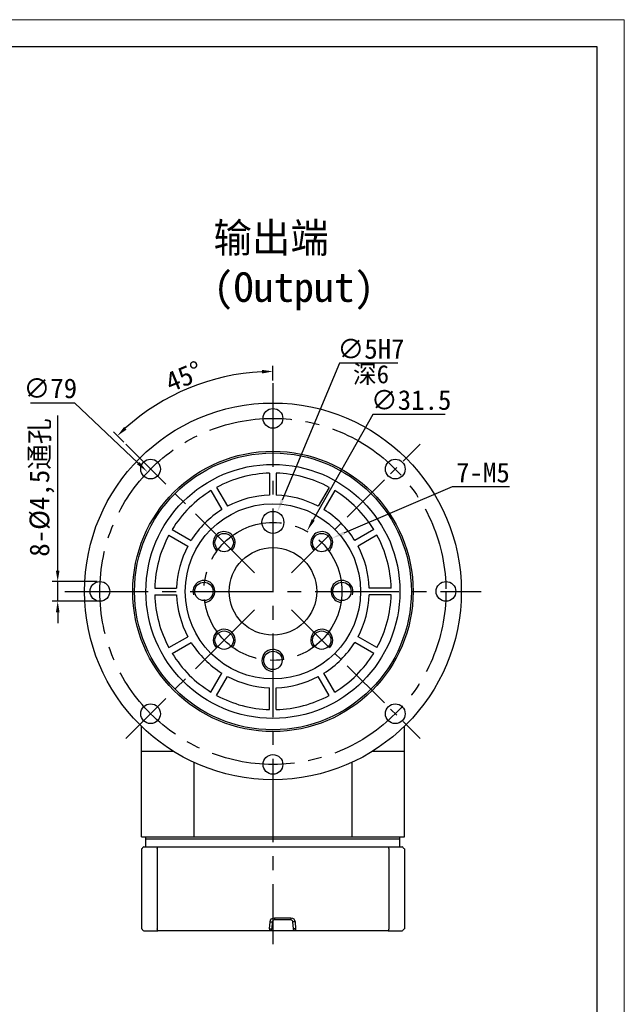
# Model space of a CAD drawing. Header units: millimetres. Extents: x 1376 to 1898, y 996 to 1363.
# Tile 13 of 13: x 1760 to 1898, y 1138 to 1363. Entities that reach past the tile are written whole.
import ezdxf

# ---------------------------------------------------------------- set-up
doc = ezdxf.new("R2010")
doc.units = ezdxf.units.MM
doc.header["$PDSIZE"] = -5
doc.linetypes.add('CENTER2', pattern=[28.575, 19.05, -3.175, 3.175, -3.175])
doc.linetypes.add('点画线', pattern=[18, 12, -2, 2, -2])
doc.layers.get('0').update_dxf_attribs({"lineweight": 18})
doc.layers.get('Defpoints').update_dxf_attribs({"lineweight": 18})
doc.layers.add('3中心线层', color=1, linetype='CENTER2')
for name, color, linetype, lineweight in [('7中心线层', 7, '点画线', 18), ('图框_外框线', 7, 'Continuous', 18), ('尺寸线', 7, 'Continuous', 18), ('尺寸线层', 3, 'Continuous', 18), ('标注线', 7, 'Continuous', 20), ('粗实线', 7, 'Continuous', 50)]:
    doc.layers.add(name, color=color, linetype=linetype, lineweight=lineweight)
doc.styles.add('工程字', font='txt')
doc.dimstyles.new('DIMSTYLE_17', dxfattribs={"dimtxt": 8, "dimasz": 12, "dimexe": 0.18, "dimexo": 0.0625, "dimgap": 0.09, "dimtad": 1, "dimtih": 1, "dimtoh": 1, "dimdec": 3, "dimdsep": 46, "dimtxsty": 'Standard', "dimblk": '_CAXARROW', "dimcen": 0.09, "dimdle": 24, "dimadec": 0, "dimazin": 0, "dimtfac": 0.7, "dimtdec": 3, "dimtofl": 0, "dimtmove": 0, "dimatfit": 3, "dimfxl": 1, "dimtolj": 1, "dimarcsym": 0})
doc.dimstyles.new('副本 ISO-25', dxfattribs={"dimtxt": 4.5, "dimasz": 2.5, "dimexe": 1.25, "dimexo": 0.625, "dimtad": 1, "dimtxsty": '工程字', "dimcen": 2.5, "dimdle": 5, "dimadec": 0, "dimazin": 0, "dimtfac": 1, "dimtmove": 0, "dimatfit": 3, "dimfxl": 1, "dimtolj": 1, "dimarcsym": 0})

# ---------------------------------------------------------------- blocks, each defined once
blk = doc.blocks.new('_CAXARROW')
blk.add_hatch(color=0).paths.add_polyline_path([(0, 0), (-1, 0.125), (-1, -0.125)], flags=0)
blk = doc.blocks.new('*D90')
at = {"layer": 'Defpoints', "color": 0}
for p in [(1819.02, 1250.62), (1817.08, 1246.01)]:
    blk.add_point(p, dxfattribs=at)
at = {"layer": '尺寸线层', "color": 0, "linetype": 'Continuous', "lineweight": -2}
for p, q in [((1833.28, 1284.64), (1820.18, 1253.38)), ((1846.58, 1284.64), (1833.28, 1284.64)), ((1817.96, 1248.31), (1818.14, 1248.31)), ((1818.05, 1248.22), (1818.05, 1248.4))]:
    blk.add_line(p, q, dxfattribs=at)
at = {"layer": '尺寸线层', "color": 0, "lineweight": -2, "xscale": 3, "yscale": 3, "zscale": 3, "rotation": 247.2488967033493}
blk.add_blockref('_CAXARROW', (1819.02, 1250.62), dxfattribs=at)
at = {"layer": '尺寸线层', "color": 0, "insert": (1840.43, 1287.89), "char_height": 4.5, "attachment_point": 5, "style": '工程字'}
blk.add_mtext('\\A1;∅5H7', dxfattribs=at)
blk = doc.blocks.new('*D91')
at = {"layer": 'Defpoints', "color": 0}
for p in [(1825.79, 1246.28), (1810.31, 1218.85)]:
    blk.add_point(p, dxfattribs=at)
at = {"layer": '尺寸线层', "color": 0, "linetype": 'Continuous', "lineweight": -2}
for p, q in [((1840.85, 1272.97), (1827.27, 1248.89)), ((1857.34, 1272.97), (1840.85, 1272.97)), ((1817.96, 1232.56), (1818.14, 1232.56)), ((1818.05, 1232.47), (1818.05, 1232.65))]:
    blk.add_line(p, q, dxfattribs=at)
at = {"layer": '尺寸线层', "color": 0, "lineweight": -2, "xscale": 3, "yscale": 3, "zscale": 3, "rotation": 240.5594715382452}
blk.add_blockref('_CAXARROW', (1825.79, 1246.28), dxfattribs=at)
at = {"layer": '尺寸线层', "color": 0, "insert": (1849.6, 1276.22), "char_height": 4.5, "attachment_point": 5, "style": '工程字'}
blk.add_mtext('\\A1;∅31.5', dxfattribs=at)
blk = doc.blocks.new('*D92')
at = {"layer": 'Defpoints', "color": 0}
for p in [(1831.49, 1244.68), (1826.89, 1242.72)]:
    blk.add_point(p, dxfattribs=at)
at = {"layer": '尺寸线层', "color": 0, "linetype": 'Continuous', "lineweight": -2}
for p, q in [((1858.95, 1256.42), (1834.25, 1245.86)), ((1872.02, 1256.42), (1858.95, 1256.42)), ((1829.1, 1243.7), (1829.28, 1243.7)), ((1829.19, 1243.61), (1829.19, 1243.79))]:
    blk.add_line(p, q, dxfattribs=at)
at = {"layer": '尺寸线层', "color": 0, "lineweight": -2, "xscale": 3, "yscale": 3, "zscale": 3, "rotation": 203.1429415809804}
blk.add_blockref('_CAXARROW', (1831.49, 1244.68), dxfattribs=at)
at = {"layer": '尺寸线层', "color": 0, "insert": (1865.99, 1259.67), "char_height": 4.5, "attachment_point": 5, "style": '工程字'}
blk.add_mtext('\\A1;7-M5', dxfattribs=at)
blk = doc.blocks.new('*D93')
at = {"layer": 'Defpoints', "color": 0}
for p in [(1805.05, 1281.07), (1818.05, 1280.06), (1784.46, 1266.15), (1813.81, 1236.81), (1818.05, 1152.06)]:
    blk.add_point(p, dxfattribs=at)
at = {"layer": '尺寸线层', "color": 0, "lineweight": -2}
for p, q in [((1818.05, 1280.69), (1818.05, 1284.03)), ((1784.02, 1266.59), (1781.66, 1268.95))]:
    blk.add_line(p, q, dxfattribs=at)
blk.add_arc((1818.05, 1232.56), 50.22, 92.8527, 132.1473, dxfattribs=at)
at = {"layer": '尺寸线层', "color": 0}
for points in [[(1815.56, 1282.3), (1815.54, 1283.13), (1818.05, 1282.78)], [(1784.07, 1270.1), (1784.64, 1269.49), (1782.54, 1268.07)]]:
    blk.add_solid(points, dxfattribs=at)
at = {"layer": '尺寸线层', "color": 0, "insert": (1797.73, 1281.61), "char_height": 4.5, "attachment_point": 5, "rotation": 22.5, "style": '工程字'}
blk.add_mtext('\\A1;45%%d', dxfattribs=at)
blk = doc.blocks.new('*D94')
at = {"layer": 'Defpoints', "color": 0}
for p in [(1768.92, 1234.81), (1778.55, 1234.81), (1778.55, 1230.31)]:
    blk.add_point(p, dxfattribs=at)
at = {"layer": '尺寸线层', "color": 0, "lineweight": -2}
for p, q in [((1768.92, 1237.31), (1768.92, 1272.69)), ((1777.93, 1234.81), (1767.67, 1234.81)), ((1768.92, 1230.31), (1768.92, 1234.81)), ((1777.93, 1230.31), (1767.67, 1230.31)), ((1768.92, 1227.81), (1768.92, 1225.31))]:
    blk.add_line(p, q, dxfattribs=at)
at = {"layer": '尺寸线层', "color": 0}
for points in [[(1768.51, 1237.31), (1769.34, 1237.31), (1768.92, 1234.81)], [(1769.34, 1227.81), (1768.51, 1227.81), (1768.92, 1230.31)]]:
    blk.add_solid(points, dxfattribs=at)
at = {"layer": '尺寸线层', "color": 0, "insert": (1765.33, 1256.25), "char_height": 4.5, "attachment_point": 5, "rotation": 90, "style": '工程字'}
blk.add_mtext('\\A1;8-%%C4,5通孔', dxfattribs=at)
blk = doc.blocks.new('*D95')
at = {"layer": 'Defpoints', "color": 0}
for p in [(1789.44, 1259.8), (1846.66, 1205.33)]:
    blk.add_point(p, dxfattribs=at)
at = {"layer": '尺寸线层', "color": 0, "linetype": 'Continuous', "lineweight": -2}
for p, q in [((1762.69, 1275.64), (1772.79, 1275.64)), ((1772.79, 1275.64), (1787.27, 1261.86)), ((1817.96, 1232.56), (1818.14, 1232.56)), ((1818.05, 1232.47), (1818.05, 1232.65))]:
    blk.add_line(p, q, dxfattribs=at)
at = {"layer": '尺寸线层', "color": 0, "lineweight": -2, "xscale": 3, "yscale": 3, "zscale": 3, "rotation": 316.4152983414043}
blk.add_blockref('_CAXARROW', (1789.44, 1259.8), dxfattribs=at)
at = {"layer": '尺寸线层', "color": 0, "insert": (1767.24, 1278.89), "char_height": 4.5, "attachment_point": 5, "style": '工程字'}
blk.add_mtext('\\A1;∅79', dxfattribs=at)

msp = doc.modelspace()

# ---------------------------------------------------------------- linework, layer by layer
at = {"layer": '3中心线层'}
for p, q in [((1818.0508, 1280.0627), (1818.0508, 1152.0627)), ((1813.8081, 1236.8053), (1784.4632, 1266.1503)), ((1770.5508, 1232.5627), (1865.5508, 1232.5627)), ((1813.8081, 1228.32), (1784.4632, 1198.9751))]:
    msp.add_line(p, q, dxfattribs=at)
for radius in [39.5, 15.75]:
    msp.add_circle((1818.0508, 1232.5627), radius, dxfattribs=at)
at = {"layer": '7中心线层'}
for p, q in [((1822.2934, 1236.8053), (1851.6383, 1266.1503)), ((1822.2934, 1228.32), (1851.6383, 1198.9751))]:
    msp.add_line(p, q, dxfattribs=at)
at = {"layer": '图框_外框线', "color": 3}
msp.add_lwpolyline([(1379.0763, 995.9369), (1898.2521, 995.9369), (1898.2521, 1363.0683), (1379.0763, 1363.0683)], close=True, dxfattribs=at)
at = {"layer": '图框_外框线', "color": 3, "lineweight": 25}
msp.add_lwpolyline([(1409.9797, 1002.1175), (1892.0714, 1002.1175), (1892.0714, 1356.8876), (1409.9797, 1356.8876)], close=True, dxfattribs=at)
at = {"layer": '标注线', "color": 0, "lineweight": -3}
for p, q in [((1817.3008, 1259.5523), (1817.3008, 1254.5499)), ((1818.8008, 1259.5523), (1818.8008, 1254.5499)), ((1803.9064, 1255.5613), (1806.4076, 1251.2292)), ((1805.2055, 1256.3113), (1807.7067, 1251.9792)), ((1830.896, 1256.3113), (1828.3948, 1251.9792)), ((1832.1951, 1255.5613), (1829.6939, 1251.2292)), ((1794.3021, 1245.408), (1798.6343, 1242.9068)), ((1795.0521, 1246.707), (1799.3843, 1244.2058)), ((1841.0494, 1246.707), (1836.7172, 1244.2058)), ((1841.7994, 1245.408), (1837.4672, 1242.9068)), ((1791.0612, 1233.3127), (1796.0635, 1233.3127)), ((1791.0612, 1231.8127), (1796.0635, 1231.8127)), ((1845.0403, 1233.3127), (1840.038, 1233.3127)), ((1845.0403, 1231.8127), (1840.038, 1231.8127)), ((1794.3021, 1219.7174), (1798.6343, 1222.2186)), ((1795.0521, 1218.4184), (1799.3843, 1220.9196)), ((1841.0494, 1218.4184), (1836.7172, 1220.9196)), ((1841.7994, 1219.7174), (1837.4672, 1222.2186)), ((1803.9064, 1209.564), (1806.4076, 1213.8962)), ((1832.1951, 1209.564), (1829.6939, 1213.8962)), ((1805.2055, 1208.814), (1807.7067, 1213.1462)), ((1830.896, 1208.814), (1828.3948, 1213.1462)), ((1817.3008, 1205.5731), (1817.3008, 1210.5755)), ((1818.8008, 1205.5731), (1818.8008, 1210.5755)), ((1800.023, 1193.5242), (1800.023, 1176.5627)), ((1836.0785, 1193.5242), (1836.0785, 1176.5627)), ((1791.5932, 1173.7627), (1791.5932, 1155.5627)), ((1844.5083, 1173.7627), (1844.5083, 1155.5627)), ((1818.391, 1158.0627), (1818.391, 1157.5627)), ((1818.391, 1158.0627), (1822.1089, 1158.0627)), ((1822.1089, 1157.5627), (1818.391, 1157.5627)), ((1822.1089, 1158.0627), (1822.1089, 1157.5627)), ((1817.2837, 1155.5627), (1817.3935, 1157.1324)), ((1817.2837, 1155.5627), (1817.7825, 1155.5278)), ((1817.2837, 1155.5627), (1817.2837, 1155.0627)), ((1817.3935, 1157.1324), (1817.8923, 1157.0976)), ((1817.8923, 1157.0976), (1817.7825, 1155.5278)), ((1823.1065, 1157.1324), (1822.6077, 1157.0976)), ((1822.7174, 1155.5278), (1822.6077, 1157.0976)), ((1823.2162, 1155.5627), (1822.7174, 1155.5278)), ((1823.1065, 1157.1324), (1823.2162, 1155.5627)), ((1823.2162, 1155.5627), (1823.2162, 1155.0627))]:
    msp.add_line(p, q, dxfattribs=at)
for centre, radius, start, end in [((1818.0508, 1232.5627), 27, 91.591754, 118.408246), ((1818.0508, 1232.5627), 27, 61.591754, 88.408246), ((1818.0508, 1232.5627), 27, 121.591754, 148.408246), ((1818.0508, 1232.5627), 22, 91.953644, 118.046356), ((1818.0508, 1232.5627), 22, 61.953644, 88.046356), ((1818.0508, 1232.5627), 27, 31.591754, 58.408246), ((1818.0508, 1232.5627), 22, 121.953644, 148.046356), ((1818.0508, 1232.5627), 22, 31.953644, 58.046356), ((1818.0508, 1232.5627), 27, 151.591754, 178.408246), ((1806.9138, 1243.6996), 2.5, 315, 229.552071), ((1829.1877, 1243.6996), 2.5, 310.447929, 225), ((1818.0508, 1232.5627), 27, 1.591754, 28.408246), ((1818.0508, 1232.5627), 22, 151.953644, 178.046356), ((1818.0508, 1232.5627), 22, 1.953644, 28.046356), ((1802.3008, 1232.5627), 2.5, 274.552071, 197.457603), ((1833.8008, 1232.5627), 2.5, 342.542397, 265.447929), ((1818.0508, 1232.5627), 27, 181.591754, 208.408246), ((1818.0508, 1232.5627), 22, 181.953644, 208.046356), ((1818.0508, 1232.5627), 22, 331.953644, 358.046356), ((1818.0508, 1232.5627), 27, 331.591754, 358.408246), ((1806.9138, 1221.4257), 2.5, 319.552071, 225), ((1829.1877, 1221.4257), 2.5, 315, 220.447929), ((1818.0508, 1232.5627), 22, 211.953644, 238.046356), ((1818.0508, 1232.5627), 22, 301.953644, 328.046356), ((1818.0508, 1232.5627), 27, 211.591754, 238.408246), ((1818.0508, 1216.8127), 2.5, 4.552071, 270), ((1818.0508, 1232.5627), 27, 301.591754, 328.408246), ((1818.0508, 1232.5627), 22, 241.953644, 268.046356), ((1818.0508, 1232.5627), 22, 271.953644, 298.046356), ((1818.0508, 1232.5627), 27, 241.591754, 268.408246), ((1818.0508, 1232.5627), 27, 271.591754, 298.408246), ((1818.391, 1157.0627), 0.5, 90, 176), ((1822.1089, 1157.0627), 0.5, 4, 90)]:
    msp.add_arc(centre, radius, start, end, dxfattribs=at)
at = {"layer": '标注线', "color": 0, "lineweight": -3, "extrusion": (0, 0, -1)}
for centre, radius, start, end in [((-1818.391, 1157.0627), 1, 4, 90), ((-1822.1089, 1157.0627), 1, 90, 176), ((-1817.2837, 1155.5627), 0.5, 184, 270), ((-1823.2162, 1155.5627), 0.5, 270, 356)]:
    msp.add_arc(centre, radius, start, end, dxfattribs=at)
at = {"layer": '标注线', "color": 0, "lineweight": -3}
for points in [[(1791.5932, 1173.7627), (1791.6563, 1173.9294), (1791.7195, 1174.0961), (1791.7829, 1174.2627)], [(1844.3186, 1174.2627), (1844.382, 1174.0961), (1844.4453, 1173.9294), (1844.5083, 1173.7627)], [(1791.7829, 1155.0627), (1791.7195, 1155.2293), (1791.6563, 1155.396), (1791.5932, 1155.5627)], [(1844.5083, 1155.5627), (1844.4453, 1155.396), (1844.382, 1155.2293), (1844.3186, 1155.0627)]]:
    msp.add_open_spline(points, degree=3, dxfattribs=at)
at = {"layer": '粗实线', "color": 0, "lineweight": 30}
for p, q in [((1788.0508, 1176.5627), (1788.0508, 1201.7568)), ((1848.0508, 1176.5627), (1848.0508, 1201.7568)), ((1788.0508, 1196.0627), (1795.3186, 1196.0627)), ((1788.0508, 1196.0627), (1795.3186, 1196.0627)), ((1788.0508, 1196.0627), (1795.3186, 1196.0627)), ((1840.7829, 1196.0627), (1848.0508, 1196.0627)), ((1840.7829, 1196.0627), (1848.0508, 1196.0627)), ((1840.7829, 1196.0627), (1848.0508, 1196.0627)), ((1788.0508, 1176.5627), (1848.0508, 1176.5627)), ((1789.0508, 1176.0627), (1847.0508, 1176.0627)), ((1788.0508, 1173.7627), (1788.0508, 1155.5627)), ((1788.5508, 1174.2627), (1791.7829, 1174.2627)), ((1791.7829, 1174.2627), (1844.3186, 1174.2627)), ((1844.3186, 1174.2627), (1847.5508, 1174.2627)), ((1848.0508, 1173.7627), (1848.0508, 1155.5627)), ((1788.5508, 1155.0627), (1791.7829, 1155.0627)), ((1817.2837, 1155.0627), (1791.7829, 1155.0627)), ((1818.75, 1155.0627), (1817.2837, 1155.0627)), ((1821.75, 1155.0627), (1818.75, 1155.0627)), ((1823.2162, 1155.0627), (1821.75, 1155.0627)), ((1844.3186, 1155.0627), (1823.2162, 1155.0627)), ((1844.3186, 1155.0627), (1847.5508, 1155.0627))]:
    msp.add_line(p, q, dxfattribs=at)
at = {"layer": '粗实线', "linetype": 'Continuous', "lineweight": 30}
for p, q in [((1789.0508, 1174.2627), (1789.0508, 1176.5627)), ((1847.0508, 1174.2627), (1847.0508, 1176.5627))]:
    msp.add_line(p, q, dxfattribs=at)
for centre, radius in [((1818.0508, 1232.5627), 43), ((1818.0508, 1272.0627), 2.25), ((1818.0508, 1232.5627), 32), ((1818.0508, 1232.5627), 31.6), ((1790.12, 1260.4934), 2.25), ((1818.0508, 1232.5627), 29), ((1845.9815, 1260.4934), 2.25), ((1818.0508, 1232.5627), 20), ((1818.0508, 1248.3127), 2.5), ((1806.9138, 1243.6996), 2.1), ((1829.1877, 1243.6996), 2.1), ((1818.0508, 1232.5627), 10), ((1778.5508, 1232.5627), 2.25), ((1802.3008, 1232.5627), 2.1), ((1833.8008, 1232.5627), 2.1), ((1857.5508, 1232.5627), 2.25), ((1806.9138, 1221.4257), 2.1), ((1829.1877, 1221.4257), 2.1), ((1818.0508, 1216.8127), 2.1), ((1790.12, 1204.632), 2.25), ((1845.9815, 1204.632), 2.25), ((1818.0508, 1193.0627), 2.25)]:
    msp.add_circle(centre, radius, dxfattribs=at)
at = {"layer": '粗实线', "color": 0, "lineweight": 30}
for points in [[(1788.5508, 1174.2627), (1788.3841, 1174.0961), (1788.2175, 1173.9294), (1788.0508, 1173.7627)], [(1848.0508, 1173.7627), (1847.8841, 1173.9294), (1847.7174, 1174.0961), (1847.5508, 1174.2627)], [(1788.0508, 1155.5627), (1788.2175, 1155.396), (1788.3841, 1155.2293), (1788.5508, 1155.0627)], [(1847.5508, 1155.0627), (1847.7174, 1155.2293), (1847.8841, 1155.396), (1848.0508, 1155.5627)]]:
    msp.add_open_spline(points, degree=3, dxfattribs=at)

# ---------------------------------------------------------------- texts
at = {"layer": '尺寸线', "color": 0, "linetype": 'ByBlock', "insert": (1804.4701, 1316.6506), "char_height": 6.75, "width": 56.777479, "attachment_point": 1, "style": '工程字'}
msp.add_mtext('输出端(Output)', dxfattribs=at)
at = {"layer": '尺寸线层', "insert": (1840.4462, 1281.9317), "char_height": 4.5, "attachment_point": 5, "style": '工程字'}
msp.add_mtext('{\\H0.9222x;深6}', dxfattribs=at)

# ---------------------------------------------------------------- dimensions: what is measured, and where the dimension line sits
at = {"layer": '尺寸线层', "linetype": 'Continuous'}
for p1, p2, text, picture, middle in [((1817.0839, 1246.0072), (1819.0176, 1250.6182), '<>H7', '*D90', (1840.4312, 1284.6392)), ((1826.8889, 1242.717), (1831.4865, 1244.6822), '7-M5', '*D92', (1865.9871, 1256.4222))]:
    dim = msp.add_diameter_dim_2p(p1=p1, p2=p2, text=text, dimstyle='DIMSTYLE_17', override={"dimtxt": 4.5, "dimasz": 3, "dimgap": 1, "dimtxsty": '工程字', "dimtol": 0}, dxfattribs=at)
    dim.commit()
    dim.dimension.update_dxf_attribs({"geometry": picture, "text_midpoint": middle, "dimtype": 163})
at = {"layer": '尺寸线层'}
dim = msp.add_angular_dim_2l(base=(1805.0538, 1281.0678), line1=((1813.8081, 1236.8053), (1784.4632, 1266.1503)), line2=((1818.0508, 1280.0627), (1818.0508, 1152.0627)), dimstyle='副本 ISO-25', override={"dimtxsty": '工程字'}, dxfattribs=at)
dim.commit()
dim.dimension.update_dxf_attribs({"geometry": '*D93', "text_midpoint": (1797.7336, 1281.6126)})
at = {"layer": '尺寸线层', "linetype": 'Continuous'}
for p1, p2, picture, middle in [((1846.6628, 1205.3303), (1789.4387, 1259.795), '*D95', (1767.2414, 1275.6393)), ((1810.3093, 1218.8465), (1825.7922, 1246.2788), '*D91', (1849.598, 1272.9668))]:
    dim = msp.add_diameter_dim_2p(p1=p1, p2=p2, dimstyle='DIMSTYLE_17', override={"dimtxt": 4.5, "dimasz": 3, "dimgap": 1, "dimtxsty": '工程字', "dimtol": 0}, dxfattribs=at)
    dim.commit()
    dim.dimension.update_dxf_attribs({"geometry": picture, "text_midpoint": middle, "dimtype": 163})
at = {"layer": '尺寸线层'}
dim = msp.add_linear_dim(base=(1768.9235, 1234.8127), p1=(1778.5508, 1230.3127), p2=(1778.5508, 1234.8127), angle=90, text='8-%%C<>通孔', dimstyle='副本 ISO-25', override={"dimtxsty": '工程字'}, dxfattribs=at)
dim.commit()
dim.dimension.update_dxf_attribs({"geometry": '*D94', "text_midpoint": (1768.9235, 1256.2505), "dimtype": 160})

doc.saveas('drawing.dxf')
